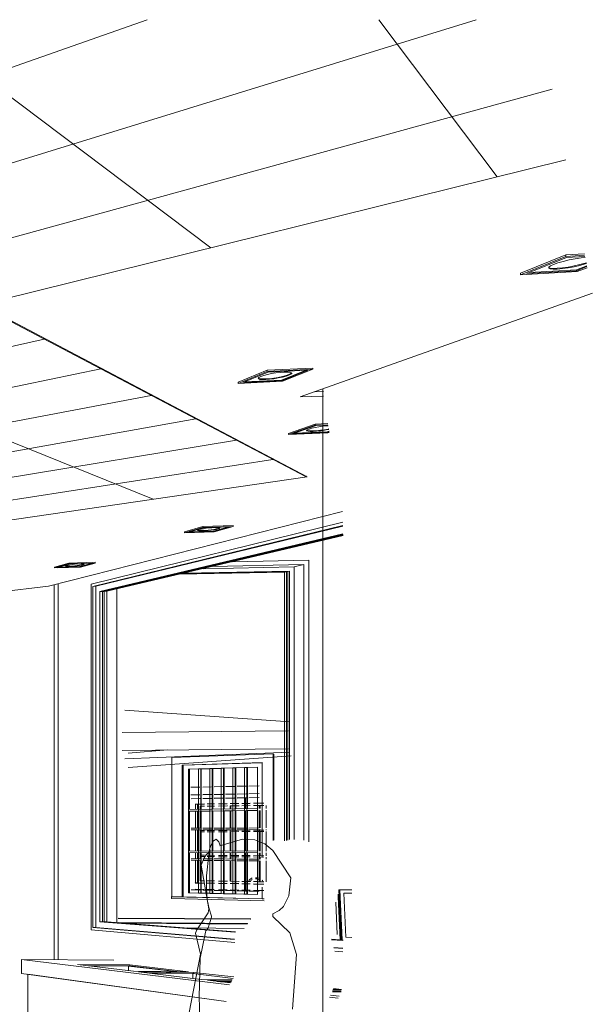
# Model space of a CAD drawing. Header units: metres. Extents: x -32 to 90, y -28 to 32.
# Tile 53 of 148: x 90.0294 to 90.0411, y 1.7466 to 1.7667. Entities that reach past the tile are written whole.
import ezdxf

# ---------------------------------------------------------------- set-up
doc = ezdxf.new("R2010")
doc.units = ezdxf.units.M
for name, color, linetype, lineweight in [('A-CLNG', 13, 'Continuous', 18), ('A-CLNG-PATT', 13, 'Continuous', 35), ('A-DETL-GENF', 92, 'Continuous', 18), ('A-GENM', 13, 'Continuous', 18), ('A-GLAZ', 151, 'Continuous', 18), ('A-MASS', 70, 'Continuous', 9), ('A-WALL', 113, 'Continuous', 18), ('E-LITE-EQPM', 33, 'Continuous', 18), ('I-FURN', 30, 'Continuous', 18), ('P-SANR-FIXT', 6, 'Continuous', 18)]:
    doc.layers.add(name, color=color, linetype=linetype, lineweight=lineweight)

# ---------------------------------------------------------------- blocks, each defined once
blk = doc.blocks.new('FP_21-1-RESTAURANTE-BALCÃO DISTRIBUIÇÃO')
at = {"layer": 'A-CLNG-PATT', "lineweight": 18}
for p, q in [((-4.084191, 1.758027), (-4.05943, 1.766746)), ((-4.070234, 1.761339), (-4.05271, 1.766746)), ((-4.06431, 1.766746), (-4.058129, 1.76209)), ((-4.054696, 1.766746), (-4.052278, 1.763538)), ((-4.069984, 1.760158), (-4.051157, 1.765327)), ((-4.069827, 1.758359), (-4.061532, 1.760225)), ((-4.066739, 1.759961), (-4.059304, 1.756958)), ((-4.069768, 1.757679), (-4.060375, 1.759617)), ((-4.069717, 1.757102), (-4.059348, 1.759077)), ((-4.069674, 1.756605), (-4.05843, 1.758595)), ((-4.069636, 1.756173), (-4.057605, 1.758161)), ((-4.069603, 1.755794), (-4.056859, 1.757769))]:
    blk.add_line(p, q, dxfattribs=at)

msp = doc.modelspace()

# ---------------------------------------------------------------- linework, layer by layer
at = {"layer": 'A-CLNG', "lineweight": 9}
for p, q in [((90.02856, 1.760921), (90.040542, 1.763886)), ((90.03511, 1.759046), (90.041081, 1.761162)), ((90.035233, 1.757413), (90.02856, 1.760921)), ((90.028592, 1.760928), (90.035258, 1.757417)), ((90.035587, 1.759061), (90.03511, 1.759046)), ((90.035409, 1.759151), (90.035587, 1.759157)), ((90.021841, 1.755459), (90.035258, 1.757417)), ((90.035233, 1.757413), (90.035233, 1.757432)), ((90.029974, 1.75518), (90.035976, 1.756705)), ((90.021945, 1.754267), (90.029974, 1.75518))]:
    msp.add_line(p, q, dxfattribs=at)
at = {"layer": 'A-DETL-GENF', "lineweight": 9}
for p, q in [((90.033287, 1.749886), (90.033339, 1.749976)), ((90.033339, 1.749976), (90.0334, 1.750016)), ((90.0334, 1.750016), (90.033453, 1.749962)), ((90.033937, 1.750016), (90.033473, 1.74988)), ((90.034189, 1.750006), (90.033937, 1.750016)), ((90.03439, 1.749925), (90.034189, 1.750006)), ((90.03329, 1.749779), (90.033247, 1.749755)), ((90.033248, 1.749707), (90.033264, 1.749807)), ((90.033264, 1.749807), (90.033287, 1.749886)), ((90.033453, 1.749962), (90.033482, 1.749882)), ((90.034552, 1.749789), (90.03439, 1.749925)), ((90.034922, 1.749228), (90.034552, 1.749789)), ((90.033149, 1.74964), (90.033094, 1.749485)), ((90.033191, 1.749701), (90.033149, 1.74964)), ((90.033247, 1.749755), (90.033191, 1.749701)), ((90.033203, 1.749271), (90.033248, 1.749707)), ((90.033094, 1.749485), (90.033246, 1.748596)), ((90.033197, 1.749137), (90.033203, 1.749271)), ((90.034884, 1.748859), (90.034922, 1.749228)), ((90.0332, 1.749012), (90.033197, 1.749137)), ((90.033217, 1.748784), (90.0332, 1.749012)), ((90.033252, 1.748593), (90.033217, 1.748784)), ((90.034775, 1.748644), (90.034884, 1.748859)), ((90.033246, 1.748596), (90.033233, 1.748515)), ((90.033304, 1.748443), (90.033252, 1.748593)), ((90.034682, 1.748559), (90.034775, 1.748644)), ((90.033233, 1.748515), (90.033002, 1.74817)), ((90.033232, 1.748206), (90.0333, 1.748423)), ((90.0333, 1.748423), (90.033304, 1.748443)), ((90.034556, 1.748492), (90.034682, 1.748559)), ((90.034556, 1.748442), (90.034556, 1.748492)), ((90.034899, 1.748109), (90.034556, 1.748442)), ((90.033002, 1.74817), (90.032976, 1.748096)), ((90.033187, 1.748146), (90.033209, 1.748164)), ((90.033209, 1.748164), (90.033232, 1.748206)), ((90.032976, 1.748096), (90.033075, 1.747668)), ((90.033074, 1.747592), (90.03318, 1.74812)), ((90.03318, 1.74812), (90.033187, 1.748146)), ((90.035038, 1.747661), (90.034899, 1.748109)), ((90.033075, 1.747668), (90.032845, 1.746477)), ((90.033049, 1.746793), (90.033074, 1.747592)), ((90.034954, 1.746545), (90.035038, 1.747661)), ((90.033066, 1.746387), (90.033049, 1.746793))]:
    msp.add_line(p, q, dxfattribs=at)
at = {"layer": 'A-GENM', "lineweight": 9}
for p, q in [((90.031308, 1.747548), (90.029422, 1.747565)), ((90.029422, 1.747565), (90.033667, 1.747044)), ((90.029422, 1.747278), (90.029422, 1.747565)), ((90.031706, 1.747323), (90.030566, 1.747461)), ((90.030566, 1.747461), (90.031632, 1.747451)), ((90.031632, 1.747432), (90.030738, 1.74744)), ((90.03079, 1.747434), (90.031604, 1.747426)), ((90.031604, 1.747426), (90.032564, 1.747314)), ((90.031604, 1.747426), (90.031604, 1.747336)), ((90.031632, 1.747451), (90.032835, 1.747312)), ((90.031632, 1.747432), (90.031632, 1.747451)), ((90.03265, 1.747313), (90.031632, 1.747432)), ((90.033601, 1.746705), (90.029422, 1.747278)), ((90.029551, 1.747261), (90.033601, 1.746705)), ((90.029551, 1.744954), (90.029551, 1.747261)), ((90.032835, 1.747312), (90.031706, 1.747323)), ((90.033091, 1.747156), (90.031808, 1.747311)), ((90.031808, 1.747311), (90.032943, 1.747299)), ((90.032945, 1.747279), (90.031993, 1.747289)), ((90.032053, 1.747282), (90.032923, 1.747273)), ((90.032923, 1.747273), (90.033747, 1.747176)), ((90.032923, 1.747273), (90.032923, 1.747177)), ((90.032943, 1.747299), (90.033755, 1.747206)), ((90.032943, 1.747279), (90.032943, 1.747299)), ((90.033724, 1.747149), (90.033091, 1.747156)), ((90.033688, 1.747083), (90.033219, 1.74714)), ((90.033219, 1.74714), (90.033716, 1.747135)), ((90.033712, 1.747113), (90.033417, 1.747116)), ((90.033483, 1.747108), (90.033708, 1.747106)), ((90.035793, 1.74697), (90.035958, 1.746951)), ((90.035714, 1.746792), (90.035891, 1.746771)), ((90.035907, 1.746815), (90.035733, 1.746836)), ((90.035772, 1.746904), (90.035948, 1.746902)), ((90.035951, 1.74691), (90.035776, 1.746912)), ((90.035777, 1.746935), (90.035951, 1.746933)), ((90.035957, 1.746949), (90.035785, 1.746951))]:
    msp.add_line(p, q, dxfattribs=at)
at = {"layer": 'A-GLAZ', "lineweight": 9}
for p, q in [((90.035983, 1.756487), (90.030841, 1.755223)), ((90.030878, 1.755179), (90.035983, 1.75642)), ((90.035986, 1.756404), (90.030937, 1.75518)), ((90.031024, 1.755076), (90.035986, 1.756251)), ((90.035988, 1.756238), (90.031074, 1.755077)), ((90.031111, 1.755077), (90.035989, 1.756228)), ((90.035992, 1.756215), (90.031161, 1.755078)), ((90.033318, 1.755583), (90.03519, 1.755622)), ((90.035289, 1.755713), (90.033733, 1.75568)), ((90.03519, 1.755622), (90.03499, 1.755578)), ((90.03519, 1.755622), (90.03519, 1.75)), ((90.035289, 1.749961), (90.035289, 1.755713)), ((90.034795, 1.755469), (90.032645, 1.755425)), ((90.032678, 1.755433), (90.034831, 1.755476)), ((90.034858, 1.755482), (90.032703, 1.755439)), ((90.032736, 1.755446), (90.034894, 1.75549)), ((90.03499, 1.755578), (90.033134, 1.755539)), ((90.034858, 1.755482), (90.034795, 1.755469)), ((90.034795, 1.749983), (90.034795, 1.755469)), ((90.034858, 1.755482), (90.034831, 1.755476)), ((90.034831, 1.755476), (90.034831, 1.749993)), ((90.034894, 1.75549), (90.034858, 1.755482)), ((90.034858, 1.750001), (90.034858, 1.755482)), ((90.034894, 1.75549), (90.034894, 1.750012)), ((90.03499, 1.750013), (90.03499, 1.755578)), ((90.030841, 1.755223), (90.030841, 1.748165)), ((90.030937, 1.75518), (90.030878, 1.755179)), ((90.030878, 1.748215), (90.030878, 1.755179)), ((90.030937, 1.75518), (90.030937, 1.748215)), ((90.031074, 1.755077), (90.031024, 1.755076)), ((90.031024, 1.748333), (90.031024, 1.755076)), ((90.031161, 1.755078), (90.031074, 1.755077)), ((90.031074, 1.755077), (90.031074, 1.748332)), ((90.031111, 1.755077), (90.031074, 1.755077)), ((90.031111, 1.748332), (90.031111, 1.755077)), ((90.031161, 1.755078), (90.031161, 1.748332)), ((90.03137, 1.755127), (90.03137, 1.748316)), ((90.034562, 1.751757), (90.032489, 1.751684)), ((90.032489, 1.751684), (90.032489, 1.751541)), ((90.032701, 1.751528), (90.034334, 1.75158)), ((90.034334, 1.751578), (90.032712, 1.751527)), ((90.032712, 1.751527), (90.034334, 1.751578)), ((90.034335, 1.751577), (90.032724, 1.751526)), ((90.034334, 1.75158), (90.034334, 1.749647)), ((90.034562, 1.75169), (90.034562, 1.751757)), ((90.034562, 1.751757), (90.034572, 1.751755)), ((90.034562, 1.74999), (90.034562, 1.75169)), ((90.034572, 1.751755), (90.034572, 1.751691)), ((90.034572, 1.751691), (90.034572, 1.749998)), ((90.032489, 1.751541), (90.032489, 1.748845)), ((90.032701, 1.74884), (90.032701, 1.751528)), ((90.032712, 1.751527), (90.032701, 1.751528)), ((90.032712, 1.751527), (90.032712, 1.748841)), ((90.032712, 1.748841), (90.032712, 1.751527)), ((90.032724, 1.751526), (90.032712, 1.751527)), ((90.032724, 1.751526), (90.032724, 1.748841)), ((90.03283, 1.751447), (90.034242, 1.75149)), ((90.03283, 1.748921), (90.03283, 1.751447)), ((90.03283, 1.751447), (90.03284, 1.751446)), ((90.033037, 1.751452), (90.032839, 1.751447)), ((90.032839, 1.751447), (90.032839, 1.750623)), ((90.032846, 1.751446), (90.032839, 1.751447)), ((90.03284, 1.751446), (90.032855, 1.751445)), ((90.032846, 1.751446), (90.033037, 1.751452)), ((90.032846, 1.750623), (90.032846, 1.751446)), ((90.033038, 1.751451), (90.032855, 1.751445)), ((90.032855, 1.751445), (90.032855, 1.750623)), ((90.033037, 1.751454), (90.033083, 1.751455)), ((90.033037, 1.748916), (90.033037, 1.751454)), ((90.033083, 1.751455), (90.033083, 1.748915)), ((90.033093, 1.751454), (90.033083, 1.751455)), ((90.033269, 1.751459), (90.033092, 1.751454)), ((90.033093, 1.750626), (90.033093, 1.751454)), ((90.033094, 1.751453), (90.033269, 1.751459)), ((90.033269, 1.751457), (90.033094, 1.751452)), ((90.033268, 1.75146), (90.033315, 1.751462)), ((90.033268, 1.748911), (90.033268, 1.75146)), ((90.033315, 1.751462), (90.033315, 1.74891)), ((90.033326, 1.751461), (90.033315, 1.751462)), ((90.033503, 1.751466), (90.033324, 1.751461)), ((90.033326, 1.75146), (90.033503, 1.751466)), ((90.033503, 1.751464), (90.033326, 1.751459)), ((90.033326, 1.750629), (90.033326, 1.751461)), ((90.033502, 1.751467), (90.033549, 1.751469)), ((90.033502, 1.748906), (90.033502, 1.751467)), ((90.033549, 1.751469), (90.033549, 1.748905)), ((90.03356, 1.751468), (90.033549, 1.751469)), ((90.033739, 1.751473), (90.033558, 1.751468)), ((90.03356, 1.751467), (90.033739, 1.751473)), ((90.03374, 1.751472), (90.03356, 1.751466)), ((90.03356, 1.750632), (90.03356, 1.751468)), ((90.033739, 1.751475), (90.033786, 1.751476)), ((90.033739, 1.7489), (90.033739, 1.751475)), ((90.033786, 1.751476), (90.033786, 1.748899)), ((90.033796, 1.751475), (90.033786, 1.751476)), ((90.033978, 1.751481), (90.033795, 1.751475)), ((90.033796, 1.750635), (90.033796, 1.751475)), ((90.033797, 1.751474), (90.033978, 1.75148)), ((90.033978, 1.751479), (90.033797, 1.751473)), ((90.033977, 1.751482), (90.034025, 1.751483)), ((90.033977, 1.748895), (90.033977, 1.751482)), ((90.034025, 1.751483), (90.034025, 1.748894)), ((90.034035, 1.751482), (90.034025, 1.751483)), ((90.034243, 1.751489), (90.034034, 1.751482)), ((90.034035, 1.750638), (90.034035, 1.751482)), ((90.034036, 1.751481), (90.034243, 1.751488)), ((90.034243, 1.751487), (90.034036, 1.75148)), ((90.034242, 1.75149), (90.034242, 1.748889)), ((90.033066, 1.751081), (90.032883, 1.751077)), ((90.033298, 1.751086), (90.033122, 1.751082)), ((90.033532, 1.751091), (90.033355, 1.751087)), ((90.033769, 1.751096), (90.033589, 1.751092)), ((90.034008, 1.751102), (90.033826, 1.751097)), ((90.034273, 1.751107), (90.034066, 1.751103)), ((90.032883, 1.750922), (90.033066, 1.750926)), ((90.033066, 1.750925), (90.032883, 1.750921)), ((90.032883, 1.750921), (90.033066, 1.750925)), ((90.033067, 1.750924), (90.032884, 1.750921)), ((90.032884, 1.750843), (90.033067, 1.750847)), ((90.033067, 1.750846), (90.032884, 1.750843)), ((90.032884, 1.750842), (90.033067, 1.750846)), ((90.033068, 1.750845), (90.032885, 1.750842)), ((90.033122, 1.750927), (90.033298, 1.75093)), ((90.033298, 1.750929), (90.033123, 1.750926)), ((90.033123, 1.750926), (90.033298, 1.750929)), ((90.033299, 1.750928), (90.033123, 1.750925)), ((90.033123, 1.750848), (90.033299, 1.750851)), ((90.03327, 1.75085), (90.033123, 1.750847)), ((90.033124, 1.750847), (90.033271, 1.750849)), ((90.033271, 1.750849), (90.033124, 1.750846)), ((90.033299, 1.750851), (90.03327, 1.75085)), ((90.03327, 1.75085), (90.03327, 1.750629)), ((90.033355, 1.750931), (90.033532, 1.750934)), ((90.033533, 1.750934), (90.033355, 1.75093)), ((90.033355, 1.75093), (90.033533, 1.750934)), ((90.033533, 1.750933), (90.033356, 1.750929)), ((90.033356, 1.750852), (90.033533, 1.750855)), ((90.033534, 1.750854), (90.033356, 1.750851)), ((90.033356, 1.750851), (90.033534, 1.750854)), ((90.033534, 1.750853), (90.033357, 1.75085)), ((90.033589, 1.750936), (90.033769, 1.750939)), ((90.033769, 1.750938), (90.03359, 1.750935)), ((90.03359, 1.750935), (90.033769, 1.750938)), ((90.03377, 1.750937), (90.03359, 1.750934)), ((90.03359, 1.750856), (90.03377, 1.750859)), ((90.03377, 1.750858), (90.033591, 1.750855)), ((90.033591, 1.750855), (90.03377, 1.750858)), ((90.033771, 1.750857), (90.033591, 1.750854)), ((90.033826, 1.75094), (90.034008, 1.750944)), ((90.034008, 1.750943), (90.033827, 1.750939)), ((90.033827, 1.750939), (90.034008, 1.750943)), ((90.034009, 1.750942), (90.033827, 1.750938)), ((90.033827, 1.75086), (90.034009, 1.750863)), ((90.033998, 1.750862), (90.033828, 1.750859)), ((90.033828, 1.750859), (90.033998, 1.750862)), ((90.033998, 1.750861), (90.033828, 1.750858)), ((90.033997, 1.750863), (90.033997, 1.750638)), ((90.034009, 1.750863), (90.033997, 1.750863)), ((90.034066, 1.750945), (90.034273, 1.750949)), ((90.034274, 1.750948), (90.034066, 1.750944)), ((90.034066, 1.750944), (90.034274, 1.750948)), ((90.034274, 1.750947), (90.034067, 1.750943)), ((90.034067, 1.750864), (90.034274, 1.750868)), ((90.034275, 1.750867), (90.034067, 1.750863)), ((90.034067, 1.750863), (90.034275, 1.750867)), ((90.034275, 1.750866), (90.034068, 1.750862)), ((90.03283, 1.750623), (90.034242, 1.750641)), ((90.03283, 1.750588), (90.03283, 1.750623)), ((90.034242, 1.750605), (90.03283, 1.750588)), ((90.03283, 1.750588), (90.03284, 1.750587)), ((90.032839, 1.750588), (90.032839, 1.74978)), ((90.03284, 1.750587), (90.032841, 1.750587)), ((90.032841, 1.750587), (90.033037, 1.75059)), ((90.032846, 1.74978), (90.032846, 1.750588)), ((90.032855, 1.750588), (90.032855, 1.74978)), ((90.032971, 1.750735), (90.033155, 1.750738)), ((90.032976, 1.750735), (90.032971, 1.750735)), ((90.033155, 1.750737), (90.032976, 1.750735)), ((90.032976, 1.750735), (90.033155, 1.750737)), ((90.032976, 1.750735), (90.032976, 1.750626)), ((90.032976, 1.750626), (90.032976, 1.750735)), ((90.033013, 1.750733), (90.032976, 1.750735)), ((90.032976, 1.75059), (90.032976, 1.750241)), ((90.032976, 1.750241), (90.032976, 1.75059)), ((90.033156, 1.750735), (90.033013, 1.750733)), ((90.033013, 1.750733), (90.033013, 1.750626)), ((90.033013, 1.75059), (90.033013, 1.750241)), ((90.033072, 1.750689), (90.033156, 1.75069)), ((90.033072, 1.750627), (90.033072, 1.750689)), ((90.033072, 1.750689), (90.033079, 1.750689)), ((90.033072, 1.750241), (90.033072, 1.750591)), ((90.033079, 1.750689), (90.033079, 1.750627)), ((90.033084, 1.750688), (90.033079, 1.750689)), ((90.033079, 1.750689), (90.033091, 1.750688)), ((90.033079, 1.750591), (90.033079, 1.750241)), ((90.033084, 1.750688), (90.033157, 1.750689)), ((90.033084, 1.750627), (90.033084, 1.750688)), ((90.033084, 1.750241), (90.033084, 1.750591)), ((90.033157, 1.750689), (90.033091, 1.750688)), ((90.033091, 1.750688), (90.033091, 1.750627)), ((90.033091, 1.750591), (90.033091, 1.750241)), ((90.033093, 1.75059), (90.033269, 1.750592)), ((90.033093, 1.749779), (90.033093, 1.750591)), ((90.033211, 1.750739), (90.033359, 1.750741)), ((90.033359, 1.75074), (90.033212, 1.750738)), ((90.033212, 1.750738), (90.033359, 1.75074)), ((90.033361, 1.750738), (90.033213, 1.750736)), ((90.033213, 1.750691), (90.033361, 1.750693)), ((90.033213, 1.75069), (90.033361, 1.750692)), ((90.033361, 1.750692), (90.033213, 1.75069)), ((90.03327, 1.750593), (90.03327, 1.749778)), ((90.033326, 1.750593), (90.033503, 1.750595)), ((90.033326, 1.749778), (90.033326, 1.750594)), ((90.033445, 1.750742), (90.033624, 1.750745)), ((90.033624, 1.750744), (90.033445, 1.750742)), ((90.033445, 1.750742), (90.033624, 1.750744)), ((90.033625, 1.750742), (90.033447, 1.750739)), ((90.033447, 1.750694), (90.033625, 1.750697)), ((90.033447, 1.750693), (90.033626, 1.750696)), ((90.033626, 1.750696), (90.033447, 1.750693)), ((90.03356, 1.750596), (90.033739, 1.750598)), ((90.03356, 1.749777), (90.03356, 1.750596)), ((90.033681, 1.750746), (90.033861, 1.750749)), ((90.033862, 1.750748), (90.033681, 1.750745)), ((90.033681, 1.750745), (90.033862, 1.750748)), ((90.033863, 1.750746), (90.033683, 1.750743)), ((90.033683, 1.750697), (90.033863, 1.7507)), ((90.033686, 1.750697), (90.033683, 1.750697)), ((90.033686, 1.750697), (90.033863, 1.750699)), ((90.033686, 1.750635), (90.033686, 1.750697)), ((90.033686, 1.750697), (90.033694, 1.750697)), ((90.033686, 1.750244), (90.033686, 1.750599)), ((90.033864, 1.750699), (90.033694, 1.750697)), ((90.033694, 1.750697), (90.033694, 1.750635)), ((90.033694, 1.750599), (90.033694, 1.750244)), ((90.033796, 1.750599), (90.033978, 1.750601)), ((90.033796, 1.749776), (90.033796, 1.750599)), ((90.033919, 1.750749), (90.03409, 1.750752)), ((90.03409, 1.750751), (90.03392, 1.750749)), ((90.03392, 1.750749), (90.03409, 1.750751)), ((90.034092, 1.750749), (90.033921, 1.750747)), ((90.033921, 1.7507), (90.034092, 1.750703)), ((90.033921, 1.750701), (90.034092, 1.750703)), ((90.034092, 1.750702), (90.033921, 1.7507)), ((90.033997, 1.750602), (90.033997, 1.749775)), ((90.034035, 1.750602), (90.034243, 1.750604)), ((90.034035, 1.749775), (90.034035, 1.750602)), ((90.03416, 1.750753), (90.034369, 1.750756)), ((90.034369, 1.750756), (90.03416, 1.750752)), ((90.03416, 1.750752), (90.034369, 1.750756)), ((90.03437, 1.750753), (90.034161, 1.75075)), ((90.034161, 1.750704), (90.03437, 1.750707)), ((90.034162, 1.750704), (90.034248, 1.750705)), ((90.034248, 1.750704), (90.034162, 1.750703)), ((90.034242, 1.750641), (90.034242, 1.750605)), ((90.034285, 1.750705), (90.034248, 1.750705)), ((90.034248, 1.750705), (90.034248, 1.750642)), ((90.034248, 1.750605), (90.034248, 1.750247)), ((90.034285, 1.750705), (90.034371, 1.750707)), ((90.034285, 1.750643), (90.034285, 1.750705)), ((90.034285, 1.750705), (90.034293, 1.750705)), ((90.034285, 1.750247), (90.034285, 1.750606)), ((90.034371, 1.750706), (90.034293, 1.750705)), ((90.034293, 1.750705), (90.034293, 1.750643)), ((90.034293, 1.750606), (90.034293, 1.750247)), ((90.033067, 1.750241), (90.032884, 1.75024)), ((90.032884, 1.750207), (90.033067, 1.750208)), ((90.032976, 1.750208), (90.032976, 1.749779)), ((90.032976, 1.749779), (90.032976, 1.750208)), ((90.033013, 1.750208), (90.033013, 1.749779)), ((90.033072, 1.749779), (90.033072, 1.750208)), ((90.033079, 1.750208), (90.033079, 1.749779)), ((90.033156, 1.750196), (90.033083, 1.750196)), ((90.033083, 1.750196), (90.033083, 1.750169)), ((90.033084, 1.750196), (90.033084, 1.750208)), ((90.033091, 1.750208), (90.033091, 1.750196)), ((90.033299, 1.750242), (90.033123, 1.750241)), ((90.033123, 1.750208), (90.033299, 1.750209)), ((90.033361, 1.750197), (90.033213, 1.750196)), ((90.033213, 1.750169), (90.033361, 1.75017)), ((90.033533, 1.750243), (90.033356, 1.750242)), ((90.033356, 1.750209), (90.033533, 1.75021)), ((90.033625, 1.750198), (90.033447, 1.750197)), ((90.033447, 1.75017), (90.033625, 1.750171)), ((90.03377, 1.750244), (90.03359, 1.750243)), ((90.03359, 1.75021), (90.03377, 1.750211)), ((90.033863, 1.750199), (90.033683, 1.750198)), ((90.033683, 1.750171), (90.033863, 1.750172)), ((90.033686, 1.749776), (90.033686, 1.750211)), ((90.033694, 1.750211), (90.033694, 1.750198)), ((90.033694, 1.750171), (90.033694, 1.749776)), ((90.034009, 1.750245), (90.033827, 1.750245)), ((90.033827, 1.750211), (90.034009, 1.750212)), ((90.034092, 1.7502), (90.033921, 1.750199)), ((90.033921, 1.750172), (90.034092, 1.750172)), ((90.034274, 1.750247), (90.034067, 1.750246)), ((90.034067, 1.750212), (90.034274, 1.750213)), ((90.034371, 1.750201), (90.034162, 1.7502)), ((90.034162, 1.750173), (90.034371, 1.750173)), ((90.034248, 1.750213), (90.034248, 1.749774)), ((90.034285, 1.749773), (90.034285, 1.750213)), ((90.034293, 1.750213), (90.034293, 1.750201)), ((90.034293, 1.750173), (90.034293, 1.749773)), ((90.033083, 1.750169), (90.033156, 1.750169)), ((90.033091, 1.750169), (90.033083, 1.750169)), ((90.033084, 1.749779), (90.033084, 1.750169)), ((90.033091, 1.750169), (90.033091, 1.749779)), ((90.03283, 1.74978), (90.03284, 1.749781)), ((90.03283, 1.74978), (90.034242, 1.749774)), ((90.03283, 1.749745), (90.03283, 1.74978)), ((90.03284, 1.749781), (90.032841, 1.749781)), ((90.034242, 1.749774), (90.034242, 1.749738)), ((90.034242, 1.749738), (90.03283, 1.749745)), ((90.032839, 1.749745), (90.032839, 1.748921)), ((90.032846, 1.748922), (90.032846, 1.749745)), ((90.032855, 1.749745), (90.032855, 1.748922)), ((90.033067, 1.749618), (90.032884, 1.74962)), ((90.032884, 1.749587), (90.033067, 1.749585)), ((90.032976, 1.749744), (90.032976, 1.749619)), ((90.032976, 1.749619), (90.032976, 1.749744)), ((90.032976, 1.749585), (90.032976, 1.749124)), ((90.032976, 1.749124), (90.032976, 1.749585)), ((90.033013, 1.749744), (90.033013, 1.749618)), ((90.033013, 1.749585), (90.033013, 1.749126)), ((90.033072, 1.749618), (90.033072, 1.749744)), ((90.033072, 1.74917), (90.033072, 1.749585)), ((90.033079, 1.749744), (90.033079, 1.749618)), ((90.033079, 1.749584), (90.033079, 1.74917)), ((90.033156, 1.749689), (90.033083, 1.74969)), ((90.033083, 1.74969), (90.033083, 1.749663)), ((90.033091, 1.74969), (90.033083, 1.74969)), ((90.033083, 1.749663), (90.033156, 1.749662)), ((90.033084, 1.74969), (90.033084, 1.749744)), ((90.033084, 1.749618), (90.033084, 1.749663)), ((90.033084, 1.74917), (90.033084, 1.749584)), ((90.033091, 1.749744), (90.033091, 1.74969)), ((90.033091, 1.749663), (90.033091, 1.749618)), ((90.033091, 1.749584), (90.033091, 1.749171)), ((90.033093, 1.748916), (90.033093, 1.749744)), ((90.033299, 1.749617), (90.033123, 1.749618)), ((90.033123, 1.749585), (90.033299, 1.749583)), ((90.033361, 1.749688), (90.033213, 1.749689)), ((90.033213, 1.749662), (90.033361, 1.749661)), ((90.03327, 1.749743), (90.03327, 1.748975)), ((90.033326, 1.748911), (90.033326, 1.749743)), ((90.033533, 1.749615), (90.033356, 1.749616)), ((90.033356, 1.749583), (90.033533, 1.749581)), ((90.033625, 1.749686), (90.033447, 1.749687)), ((90.033447, 1.74966), (90.033625, 1.749659)), ((90.03356, 1.748905), (90.03356, 1.749742)), ((90.03377, 1.749613), (90.03359, 1.749614)), ((90.03359, 1.749581), (90.03377, 1.749579)), ((90.033863, 1.749685), (90.033683, 1.749686)), ((90.033683, 1.749659), (90.033863, 1.749657)), ((90.033686, 1.749613), (90.033686, 1.74974)), ((90.033686, 1.74916), (90.033686, 1.749579)), ((90.033694, 1.74974), (90.033694, 1.749686)), ((90.033694, 1.749659), (90.033694, 1.749613)), ((90.033694, 1.749579), (90.033694, 1.74916)), ((90.033796, 1.7489), (90.033796, 1.74974)), ((90.034009, 1.749611), (90.033827, 1.749612)), ((90.033827, 1.749579), (90.034009, 1.749577)), ((90.034092, 1.749683), (90.033921, 1.749684)), ((90.033921, 1.749657), (90.034092, 1.749656)), ((90.033997, 1.749739), (90.033997, 1.74896)), ((90.034035, 1.748895), (90.034035, 1.749739)), ((90.034274, 1.749609), (90.034067, 1.74961)), ((90.034067, 1.749577), (90.034274, 1.749575)), ((90.034371, 1.749681), (90.034162, 1.749683)), ((90.034162, 1.749655), (90.034371, 1.749654)), ((90.034248, 1.749737), (90.034248, 1.749609)), ((90.034248, 1.749575), (90.034248, 1.74915)), ((90.034285, 1.749608), (90.034285, 1.749737)), ((90.034285, 1.74915), (90.034285, 1.749574)), ((90.034293, 1.749737), (90.034293, 1.749682)), ((90.034293, 1.749654), (90.034293, 1.749608)), ((90.034293, 1.749574), (90.034293, 1.74915)), ((90.033156, 1.749168), (90.033072, 1.74917)), ((90.033072, 1.74917), (90.033079, 1.74917)), ((90.033079, 1.74917), (90.033091, 1.749171)), ((90.033079, 1.74917), (90.033156, 1.749169)), ((90.033079, 1.74917), (90.033084, 1.74917)), ((90.033157, 1.749169), (90.033084, 1.74917)), ((90.033091, 1.749171), (90.033157, 1.749169)), ((90.033361, 1.749165), (90.033213, 1.749168)), ((90.033213, 1.749168), (90.033361, 1.749165)), ((90.033213, 1.749168), (90.033361, 1.749166)), ((90.033361, 1.749165), (90.033213, 1.749167)), ((90.032884, 1.748984), (90.033067, 1.74898)), ((90.033067, 1.748981), (90.032884, 1.748984)), ((90.033067, 1.748979), (90.032884, 1.748983)), ((90.032885, 1.748985), (90.033068, 1.748981)), ((90.032976, 1.749124), (90.032971, 1.749123)), ((90.033155, 1.74912), (90.032971, 1.749123)), ((90.032971, 1.748997), (90.033155, 1.748993)), ((90.032976, 1.749124), (90.033013, 1.749126)), ((90.032976, 1.749124), (90.033155, 1.74912)), ((90.033155, 1.74912), (90.032976, 1.749124)), ((90.033013, 1.749126), (90.033156, 1.749123)), ((90.033123, 1.748979), (90.03327, 1.748976)), ((90.033299, 1.748974), (90.033123, 1.748978)), ((90.033124, 1.74898), (90.033271, 1.748977)), ((90.033271, 1.748976), (90.033124, 1.748979)), ((90.033359, 1.749116), (90.033211, 1.749119)), ((90.033211, 1.748992), (90.033359, 1.748989)), ((90.033212, 1.749119), (90.033359, 1.749117)), ((90.033359, 1.749117), (90.033212, 1.749119)), ((90.033213, 1.749122), (90.033361, 1.749119)), ((90.03327, 1.748975), (90.033299, 1.748974)), ((90.033534, 1.748971), (90.033356, 1.748975)), ((90.033356, 1.748974), (90.033534, 1.74897)), ((90.033533, 1.74897), (90.033356, 1.748973)), ((90.033357, 1.748975), (90.033534, 1.748972)), ((90.033624, 1.749111), (90.033445, 1.749115)), ((90.033445, 1.749115), (90.033624, 1.749112)), ((90.033624, 1.749112), (90.033445, 1.749115)), ((90.033445, 1.748987), (90.033624, 1.748984)), ((90.033626, 1.749161), (90.033447, 1.749164)), ((90.033447, 1.749164), (90.033625, 1.749161)), ((90.033447, 1.749164), (90.033626, 1.749161)), ((90.033625, 1.74916), (90.033447, 1.749163)), ((90.033447, 1.749118), (90.033625, 1.749115)), ((90.03377, 1.748965), (90.03359, 1.748968)), ((90.03377, 1.748966), (90.033591, 1.74897)), ((90.033591, 1.74897), (90.033771, 1.748967)), ((90.033591, 1.748969), (90.03377, 1.748965)), ((90.033681, 1.749111), (90.033862, 1.749108)), ((90.033862, 1.749108), (90.033681, 1.749111)), ((90.033861, 1.749107), (90.033681, 1.74911)), ((90.033681, 1.748982), (90.033861, 1.748979)), ((90.033683, 1.74916), (90.033686, 1.74916)), ((90.033683, 1.74916), (90.033863, 1.749157)), ((90.033863, 1.749156), (90.033683, 1.749159)), ((90.033683, 1.749114), (90.033863, 1.74911)), ((90.033694, 1.74916), (90.033686, 1.74916)), ((90.033863, 1.749157), (90.033686, 1.74916)), ((90.033694, 1.74916), (90.033864, 1.749157)), ((90.033998, 1.748961), (90.033828, 1.748965)), ((90.033828, 1.748965), (90.033998, 1.748962)), ((90.033828, 1.748964), (90.033998, 1.748961)), ((90.03409, 1.749103), (90.033919, 1.749106)), ((90.033919, 1.748977), (90.03409, 1.748974)), ((90.03392, 1.749107), (90.03409, 1.749104)), ((90.03409, 1.749104), (90.03392, 1.749107)), ((90.034092, 1.749153), (90.033921, 1.749156)), ((90.033921, 1.749156), (90.034092, 1.749153)), ((90.033921, 1.749156), (90.034092, 1.749153)), ((90.034092, 1.749152), (90.033921, 1.749155)), ((90.033921, 1.749109), (90.034092, 1.749106)), ((90.034369, 1.749098), (90.03416, 1.749102)), ((90.03416, 1.749102), (90.034369, 1.749099)), ((90.034369, 1.749099), (90.03416, 1.749102)), ((90.03416, 1.748972), (90.034369, 1.748968)), ((90.03437, 1.749147), (90.034161, 1.749151)), ((90.034161, 1.749105), (90.03437, 1.749101)), ((90.034248, 1.74915), (90.034162, 1.749152)), ((90.034162, 1.749152), (90.034248, 1.749151)), ((90.034162, 1.749151), (90.03437, 1.749148)), ((90.034248, 1.74915), (90.034285, 1.74915)), ((90.034293, 1.74915), (90.034285, 1.74915)), ((90.034371, 1.749148), (90.034285, 1.74915)), ((90.034293, 1.74915), (90.034371, 1.749149)), ((90.034334, 1.749035), (90.034334, 1.748801)), ((90.032489, 1.748845), (90.032482, 1.748844)), ((90.032482, 1.748844), (90.032482, 1.74881)), ((90.034375, 1.748799), (90.032482, 1.748844)), ((90.032482, 1.74881), (90.034381, 1.748762)), ((90.032489, 1.748845), (90.032701, 1.74884)), ((90.032701, 1.74884), (90.032712, 1.748841)), ((90.032712, 1.748841), (90.034334, 1.748802)), ((90.034334, 1.748802), (90.032712, 1.748841)), ((90.032724, 1.748841), (90.032712, 1.748841)), ((90.032724, 1.748841), (90.034335, 1.748803)), ((90.034242, 1.748889), (90.03283, 1.748921)), ((90.03283, 1.748921), (90.03284, 1.748921)), ((90.032839, 1.748921), (90.032846, 1.748922)), ((90.032839, 1.748921), (90.033037, 1.748917)), ((90.03284, 1.748921), (90.032855, 1.748922)), ((90.033037, 1.748918), (90.032846, 1.748922)), ((90.032855, 1.748922), (90.033038, 1.748918)), ((90.033083, 1.748915), (90.033037, 1.748916)), ((90.033083, 1.748915), (90.033093, 1.748916)), ((90.033092, 1.748916), (90.033269, 1.748912)), ((90.033094, 1.748917), (90.033269, 1.748913)), ((90.033269, 1.748912), (90.033094, 1.748916)), ((90.033315, 1.74891), (90.033268, 1.748911)), ((90.033315, 1.74891), (90.033326, 1.748911)), ((90.033324, 1.74891), (90.033503, 1.748906)), ((90.033326, 1.748912), (90.033503, 1.748908)), ((90.033503, 1.748907), (90.033326, 1.748911)), ((90.033549, 1.748905), (90.033502, 1.748906)), ((90.033549, 1.748905), (90.03356, 1.748905)), ((90.033558, 1.748905), (90.033739, 1.748901)), ((90.03356, 1.748907), (90.03374, 1.748903)), ((90.033739, 1.748902), (90.03356, 1.748906)), ((90.033786, 1.748899), (90.033739, 1.7489)), ((90.033786, 1.748899), (90.033796, 1.7489)), ((90.033795, 1.7489), (90.033978, 1.748896)), ((90.033978, 1.748897), (90.033797, 1.748901)), ((90.033797, 1.748901), (90.033978, 1.748897)), ((90.034009, 1.74896), (90.033827, 1.748963)), ((90.034025, 1.748894), (90.033977, 1.748895)), ((90.033997, 1.74896), (90.034009, 1.74896)), ((90.034025, 1.748894), (90.034035, 1.748895)), ((90.034034, 1.748895), (90.034243, 1.74889)), ((90.034036, 1.748896), (90.034243, 1.748891)), ((90.034243, 1.748891), (90.034036, 1.748895)), ((90.034275, 1.748955), (90.034067, 1.74896)), ((90.034067, 1.748959), (90.034275, 1.748955)), ((90.034274, 1.748954), (90.034067, 1.748958)), ((90.034068, 1.74896), (90.034275, 1.748956)), ((90.034334, 1.748801), (90.034375, 1.7488)), ((90.034101, 1.748383), (90.031399, 1.748399)), ((90.0314, 1.748401), (90.034104, 1.748385)), ((90.031401, 1.748405), (90.034108, 1.748389)), ((90.034106, 1.748387), (90.031401, 1.748403)), ((90.030841, 1.748165), (90.033782, 1.747911)), ((90.033768, 1.747973), (90.030878, 1.748215)), ((90.030937, 1.748215), (90.030878, 1.748215)), ((90.030937, 1.748215), (90.033769, 1.747978)), ((90.033781, 1.748118), (90.031024, 1.748333)), ((90.031074, 1.748332), (90.031024, 1.748333)), ((90.031074, 1.748332), (90.033786, 1.748122)), ((90.031111, 1.748332), (90.031074, 1.748332)), ((90.031161, 1.748332), (90.031074, 1.748332)), ((90.033789, 1.748125), (90.031111, 1.748332)), ((90.031161, 1.748332), (90.033794, 1.748128)), ((90.031399, 1.748315), (90.034043, 1.748298)), ((90.034028, 1.748286), (90.031559, 1.748301)), ((90.032811, 1.748205), (90.033967, 1.748197)), ((90.035754, 1.747969), (90.035988, 1.747951)), ((90.035986, 1.747947), (90.035754, 1.747965)), ((90.035989, 1.747954), (90.035755, 1.747972)), ((90.035756, 1.747977), (90.035992, 1.747958)), ((90.035983, 1.747788), (90.035801, 1.747803)), ((90.035802, 1.747808), (90.035986, 1.747793)), ((90.035822, 1.747735), (90.035983, 1.747721))]:
    msp.add_line(p, q, dxfattribs=at)
at = {"layer": 'A-MASS'}
for p, q in [((90.031535, 1.75265), (90.034903, 1.752416)), ((90.034876, 1.752232), (90.031475, 1.752194)), ((90.031475, 1.751828), (90.034876, 1.75186)), ((90.034903, 1.751792), (90.031535, 1.75166)), ((90.031535, 1.751659), (90.034903, 1.751792)), ((90.031599, 1.751773), (90.032409, 1.751844)), ((90.034932, 1.751718), (90.031599, 1.751478))]:
    msp.add_line(p, q, dxfattribs=at)
at = {"layer": 'A-WALL', "lineweight": 9}
for p, q in [((90.035577, 1.741595), (90.035577, 1.75921)), ((90.030841, 1.755223), (90.035983, 1.756487)), ((90.033733, 1.75568), (90.035289, 1.755713)), ((90.035289, 1.755713), (90.035289, 1.749961)), ((90.030086, 1.755208), (90.030086, 1.747555)), ((90.03017, 1.755229), (90.03017, 1.747555)), ((90.030841, 1.748165), (90.030841, 1.755223)), ((90.03442, 1.750707), (90.03442, 1.750645)), ((90.03442, 1.750608), (90.03442, 1.750248)), ((90.03442, 1.750214), (90.03442, 1.750201)), ((90.03442, 1.750174), (90.03442, 1.749773)), ((90.03442, 1.749736), (90.03442, 1.749681)), ((90.03442, 1.749653), (90.03442, 1.749607)), ((90.03442, 1.749573), (90.03442, 1.749147)), ((90.033782, 1.747911), (90.030841, 1.748165)), ((90.033967, 1.748197), (90.032811, 1.748205)), ((90.035983, 1.747721), (90.035822, 1.747735))]:
    msp.add_line(p, q, dxfattribs=at)
at = {"layer": 'E-LITE-EQPM', "lineweight": 9}
for p, q in [((90.039616, 1.761569), (90.040542, 1.761945)), ((90.040542, 1.761914), (90.039616, 1.761539)), ((90.039744, 1.761566), (90.040556, 1.761894)), ((90.040542, 1.761945), (90.040921, 1.761967)), ((90.040542, 1.761914), (90.040542, 1.761945)), ((90.040921, 1.761936), (90.040542, 1.761914)), ((90.040556, 1.761894), (90.040926, 1.761915)), ((90.039788, 1.761583), (90.040757, 1.761638)), ((90.040757, 1.761638), (90.040967, 1.761721)), ((90.040967, 1.761705), (90.040757, 1.761622)), ((90.040757, 1.761622), (90.040757, 1.761638)), ((90.040771, 1.761604), (90.040972, 1.761682)), ((90.039616, 1.761539), (90.040771, 1.761604)), ((90.039616, 1.761539), (90.039616, 1.761569)), ((90.040757, 1.761622), (90.039744, 1.761566)), ((90.034439, 1.75959), (90.035371, 1.759635)), ((90.035371, 1.759635), (90.035371, 1.759609)), ((90.033847, 1.759346), (90.034439, 1.75959)), ((90.034439, 1.759565), (90.033847, 1.759322)), ((90.033939, 1.759339), (90.034459, 1.759552)), ((90.035371, 1.759609), (90.034439, 1.759565)), ((90.034439, 1.759565), (90.034439, 1.75959)), ((90.034459, 1.759552), (90.035273, 1.759591)), ((90.035273, 1.759591), (90.034733, 1.759376)), ((90.034733, 1.759389), (90.035238, 1.759589)), ((90.034752, 1.759364), (90.035371, 1.759609)), ((90.033847, 1.759322), (90.034752, 1.759364)), ((90.033847, 1.759322), (90.033847, 1.759346)), ((90.034733, 1.759376), (90.033939, 1.759339)), ((90.033974, 1.759353), (90.034733, 1.759389)), ((90.034733, 1.759376), (90.034733, 1.759389)), ((90.034872, 1.758299), (90.03542, 1.758491)), ((90.03542, 1.758469), (90.034872, 1.758277)), ((90.034956, 1.758291), (90.035437, 1.758459)), ((90.03542, 1.758491), (90.035679, 1.758502)), ((90.03542, 1.758469), (90.03542, 1.758491)), ((90.035679, 1.758479), (90.03542, 1.758469)), ((90.035437, 1.758459), (90.035681, 1.758469)), ((90.034872, 1.758277), (90.03568, 1.758311)), ((90.034872, 1.758277), (90.034872, 1.758299)), ((90.035664, 1.75832), (90.034956, 1.758291)), ((90.034992, 1.758304), (90.035664, 1.758331)), ((90.035664, 1.758331), (90.035703, 1.758345)), ((90.035703, 1.758334), (90.035664, 1.75832)), ((90.035664, 1.75832), (90.035664, 1.758331)), ((90.03568, 1.758311), (90.035706, 1.758319)), ((90.033127, 1.756398), (90.033744, 1.756418)), ((90.033744, 1.756401), (90.033127, 1.756382)), ((90.033356, 1.756291), (90.033744, 1.756401)), ((90.033744, 1.756418), (90.033744, 1.756401)), ((90.032751, 1.756289), (90.033127, 1.756398)), ((90.033127, 1.756382), (90.032751, 1.756272)), ((90.032751, 1.756272), (90.033356, 1.756291)), ((90.032751, 1.756272), (90.032751, 1.756289)), ((90.032811, 1.75628), (90.033141, 1.756376)), ((90.033342, 1.756297), (90.032811, 1.75628)), ((90.032844, 1.75629), (90.033342, 1.756305)), ((90.033127, 1.756382), (90.033127, 1.756398)), ((90.033141, 1.756376), (90.03368, 1.756393)), ((90.03368, 1.756393), (90.033342, 1.756297)), ((90.033342, 1.756305), (90.033648, 1.756392)), ((90.033342, 1.756297), (90.033342, 1.756305)), ((90.030098, 1.755569), (90.03039, 1.755654)), ((90.03039, 1.75564), (90.030098, 1.755554)), ((90.030149, 1.75556), (90.030405, 1.755635)), ((90.03039, 1.755654), (90.030927, 1.75567)), ((90.030927, 1.755655), (90.03039, 1.75564)), ((90.03039, 1.75564), (90.03039, 1.755654)), ((90.030405, 1.755635), (90.030875, 1.755649)), ((90.030875, 1.755649), (90.030612, 1.755573)), ((90.030612, 1.755581), (90.030847, 1.755648)), ((90.030627, 1.755569), (90.030927, 1.755655)), ((90.030927, 1.755655), (90.030927, 1.75567)), ((90.030098, 1.755554), (90.030627, 1.755569)), ((90.030098, 1.755554), (90.030098, 1.755569)), ((90.030612, 1.755573), (90.030149, 1.75556)), ((90.030177, 1.755568), (90.030612, 1.755581)), ((90.030612, 1.755581), (90.030612, 1.755573))]:
    msp.add_line(p, q, dxfattribs=at)
for points in [[(90.040365, 1.761655, 0), (90.040281, 1.761654, 0), (90.040222, 1.761661, 0), (90.040192, 1.761675, 0), (90.040195, 1.761696, 0), (90.040228, 1.761722, 0), (90.040291, 1.761751, 0), (90.040379, 1.761783, 0), (90.040487, 1.761813, 0), (90.040607, 1.761841, 0), (90.040731, 1.761865, 0), (90.04085, 1.761882, 0), (90.040935, 1.76189, 0)], [(90.040195, 1.761688, 0), (90.040222, 1.761676, 0), (90.040281, 1.761669, 0), (90.040365, 1.761671, 0)], [(90.040365, 1.761671, 0), (90.040281, 1.761669, 0), (90.040222, 1.761676, 0), (90.040195, 1.761688, 0)], [(90.040365, 1.761671, 0), (90.040469, 1.76168, 0), (90.040586, 1.761697, 0), (90.040708, 1.761719, 0), (90.040827, 1.761747, 0), (90.040936, 1.761777, 0), (90.040959, 1.761785, 0)], [(90.040959, 1.761785, 0), (90.040936, 1.761777, 0), (90.040827, 1.761747, 0), (90.040708, 1.761719, 0), (90.040586, 1.761697, 0), (90.040469, 1.76168, 0), (90.040365, 1.761671, 0)], [(90.040959, 1.761769, 0), (90.040936, 1.761762, 0), (90.040827, 1.761731, 0), (90.040708, 1.761704, 0), (90.040586, 1.761681, 0), (90.040469, 1.761665, 0), (90.040365, 1.761655, 0)], [(90.03441, 1.7594, 0), (90.034342, 1.759399, 0), (90.034292, 1.759404, 0), (90.034263, 1.759413, 0), (90.034256, 1.759426, 0), (90.034272, 1.759443, 0), (90.034311, 1.759462, 0), (90.034369, 1.759483, 0), (90.034443, 1.759502, 0), (90.034528, 1.759521, 0), (90.034618, 1.759536, 0), (90.034707, 1.759547, 0), (90.034788, 1.759553, 0)], [(90.034263, 1.759425, 0), (90.034292, 1.759416, 0), (90.034342, 1.759412, 0), (90.03441, 1.759412, 0)], [(90.03441, 1.759412, 0), (90.034342, 1.759412, 0), (90.034292, 1.759416, 0), (90.034263, 1.759425, 0)], [(90.034788, 1.759553, 0), (90.034857, 1.759554, 0), (90.034907, 1.759549, 0), (90.034936, 1.75954, 0), (90.034942, 1.759526, 0), (90.034925, 1.759509, 0), (90.034885, 1.759489, 0), (90.034826, 1.759469, 0), (90.034751, 1.759449, 0), (90.034666, 1.759432, 0), (90.034577, 1.759417, 0), (90.03449, 1.759406, 0), (90.03441, 1.7594, 0)], [(90.03441, 1.759412, 0), (90.03449, 1.759418, 0), (90.034577, 1.759429, 0), (90.034666, 1.759444, 0), (90.034751, 1.759462, 0), (90.034826, 1.759482, 0), (90.034885, 1.759502, 0), (90.034925, 1.759521, 0), (90.034942, 1.759537, 0)], [(90.034942, 1.759537, 0), (90.034925, 1.759521, 0), (90.034885, 1.759502, 0), (90.034826, 1.759482, 0), (90.034751, 1.759462, 0), (90.034666, 1.759444, 0), (90.034577, 1.759429, 0), (90.03449, 1.759418, 0), (90.03441, 1.759412, 0)], [(90.035378, 1.75834, 0), (90.035318, 1.75834, 0), (90.035274, 1.758343, 0), (90.035249, 1.75835, 0), (90.035244, 1.758361, 0), (90.03526, 1.758374, 0), (90.035296, 1.758389, 0), (90.035349, 1.758405, 0), (90.035417, 1.758421, 0), (90.035493, 1.758435, 0), (90.035575, 1.758447, 0), (90.035654, 1.758456, 0), (90.035686, 1.758458, 0)], [(90.035249, 1.758361, 0), (90.035274, 1.758354, 0), (90.035318, 1.758351, 0), (90.035378, 1.758351, 0)], [(90.035378, 1.758351, 0), (90.035318, 1.758351, 0), (90.035274, 1.758354, 0), (90.035249, 1.758361, 0)], [(90.035378, 1.758351, 0), (90.035449, 1.758356, 0), (90.035528, 1.758364, 0), (90.035608, 1.758376, 0), (90.035685, 1.75839, 0), (90.035698, 1.758393, 0)], [(90.035698, 1.758393, 0), (90.035685, 1.75839, 0), (90.035608, 1.758376, 0), (90.035528, 1.758364, 0), (90.035449, 1.758356, 0), (90.035378, 1.758351, 0)], [(90.035698, 1.758382, 0), (90.035685, 1.758379, 0), (90.035608, 1.758365, 0), (90.035528, 1.758353, 0), (90.035449, 1.758345, 0), (90.035378, 1.75834, 0)], [(90.033018, 1.756322, 0), (90.033027, 1.75633, 0), (90.033051, 1.756338, 0), (90.033088, 1.756348, 0), (90.033136, 1.756356, 0), (90.033191, 1.756365, 0), (90.03325, 1.756371, 0), (90.033308, 1.756376, 0), (90.033362, 1.756379, 0)], [(90.033123, 1.75631, 0), (90.033078, 1.75631, 0), (90.033044, 1.756312, 0), (90.033024, 1.756316, 0), (90.033018, 1.756321, 0)], [(90.033024, 1.756324, 0), (90.033044, 1.75632, 0), (90.033078, 1.756318, 0), (90.033123, 1.756319, 0)], [(90.033123, 1.756319, 0), (90.033078, 1.756318, 0), (90.033044, 1.75632, 0), (90.033024, 1.756324, 0)], [(90.033362, 1.756379, 0), (90.033408, 1.756379, 0), (90.033442, 1.756377, 0), (90.033463, 1.756373, 0), (90.033468, 1.756367, 0), (90.033458, 1.756359, 0), (90.033433, 1.756351, 0), (90.033396, 1.756342, 0), (90.033348, 1.756333, 0), (90.033292, 1.756325, 0), (90.033234, 1.756318, 0), (90.033176, 1.756313, 0), (90.033123, 1.75631, 0)], [(90.033123, 1.756319, 0), (90.033176, 1.756321, 0), (90.033234, 1.756326, 0), (90.033292, 1.756333, 0), (90.033348, 1.756341, 0), (90.033396, 1.75635, 0), (90.033433, 1.756359, 0), (90.033458, 1.756368, 0), (90.033466, 1.756373, 0)], [(90.033466, 1.756373, 0), (90.033458, 1.756368, 0), (90.033433, 1.756359, 0), (90.033396, 1.75635, 0), (90.033348, 1.756341, 0), (90.033292, 1.756333, 0), (90.033234, 1.756326, 0), (90.033176, 1.756321, 0), (90.033123, 1.756319, 0)], [(90.030676, 1.755616, 0), (90.030646, 1.755609, 0), (90.030607, 1.755602, 0), (90.030561, 1.755596, 0), (90.030512, 1.755591, 0), (90.030463, 1.755587, 0), (90.030417, 1.755585, 0), (90.030377, 1.755585, 0), (90.030346, 1.755586, 0), (90.030327, 1.755589, 0), (90.030319, 1.755594, 0), (90.030325, 1.7556, 0), (90.030343, 1.755607, 0)], [(90.030322, 1.755598, 0), (90.030327, 1.755597, 0), (90.030346, 1.755593, 0), (90.030377, 1.755592, 0), (90.030417, 1.755592, 0), (90.030463, 1.755594, 0), (90.030512, 1.755598, 0), (90.030561, 1.755603, 0), (90.030607, 1.75561, 0), (90.030646, 1.755617, 0), (90.030676, 1.755624, 0)], [(90.030676, 1.755624, 0), (90.030646, 1.755617, 0), (90.030607, 1.75561, 0), (90.030561, 1.755603, 0), (90.030512, 1.755598, 0), (90.030463, 1.755594, 0), (90.030417, 1.755592, 0), (90.030377, 1.755592, 0), (90.030346, 1.755593, 0), (90.030327, 1.755597, 0), (90.030322, 1.755598, 0)], [(90.030343, 1.755607, 0), (90.030372, 1.755614, 0), (90.030411, 1.755621, 0), (90.030457, 1.755627, 0), (90.030506, 1.755632, 0), (90.030556, 1.755636, 0), (90.030602, 1.755638, 0), (90.030642, 1.755639, 0), (90.030673, 1.755637, 0), (90.030693, 1.755634, 0), (90.0307, 1.755629, 0), (90.030694, 1.755623, 0), (90.030676, 1.755616, 0)], [(90.030676, 1.755624, 0), (90.030694, 1.75563, 0), (90.030698, 1.755633, 0)], [(90.030698, 1.755633, 0), (90.030694, 1.75563, 0), (90.030676, 1.755624, 0)]]:
    msp.add_polyline3d(points, dxfattribs=at)
at = {"layer": 'I-FURN', "lineweight": 9}
for p, q in [((90.035903, 1.74898), (90.035906, 1.74898)), ((90.035907, 1.748986), (90.035904, 1.748986)), ((90.035954, 1.747963), (90.035906, 1.748987)), ((90.035906, 1.748987), (90.035924, 1.748987)), ((90.036171, 1.748987), (90.035924, 1.748987)), ((90.035924, 1.748987), (90.035972, 1.747961)), ((90.035887, 1.748843), (90.035928, 1.747965)), ((90.035936, 1.747964), (90.035892, 1.748894)), ((90.036006, 1.748915), (90.036171, 1.748914)), ((90.036049, 1.748015), (90.036006, 1.748915)), ((90.035871, 1.748072), (90.03584, 1.748733)), ((90.03617, 1.748014), (90.036049, 1.748015))]:
    msp.add_line(p, q, dxfattribs=at)
at = {"layer": 'P-SANR-FIXT', "lineweight": 9}
for p, q in [((90.034202, 1.749231), (90.034225, 1.74923)), ((90.034225, 1.749206), (90.034202, 1.749206))]:
    msp.add_line(p, q, dxfattribs=at)
for points in [[(90.034132, 1.749223, 0), (90.034121, 1.749219, 0), (90.034106, 1.749211, 0), (90.034092, 1.749201, 0), (90.03408, 1.74919, 0), (90.034071, 1.749178, 0), (90.034064, 1.749165, 0), (90.034061, 1.749154, 0)], [(90.034132, 1.749194, 0), (90.03412, 1.749187, 0), (90.03411, 1.749177, 0), (90.034101, 1.749167, 0), (90.034096, 1.749156, 0), (90.034095, 1.749153, 0)], [(90.034289, 1.749217, 0), (90.034272, 1.749223, 0), (90.034254, 1.749228, 0), (90.034225, 1.74923, 0)], [(90.034289, 1.749186, 0), (90.034286, 1.749188, 0), (90.034272, 1.749195, 0), (90.034257, 1.749201, 0), (90.034242, 1.749204, 0), (90.034225, 1.749206, 0)], [(90.034352, 1.749149, 0), (90.034348, 1.749161, 0), (90.034341, 1.749175, 0), (90.034334, 1.749184, 0)]]:
    msp.add_polyline3d(points, dxfattribs=at)

# ---------------------------------------------------------------- block references
at = {"layer": 'A-CLNG'}
msp.add_blockref('FP_21-1-RESTAURANTE-BALCÃO DISTRIBUIÇÃO', (94.091415, 0), dxfattribs=at)

doc.saveas('drawing.dxf')
